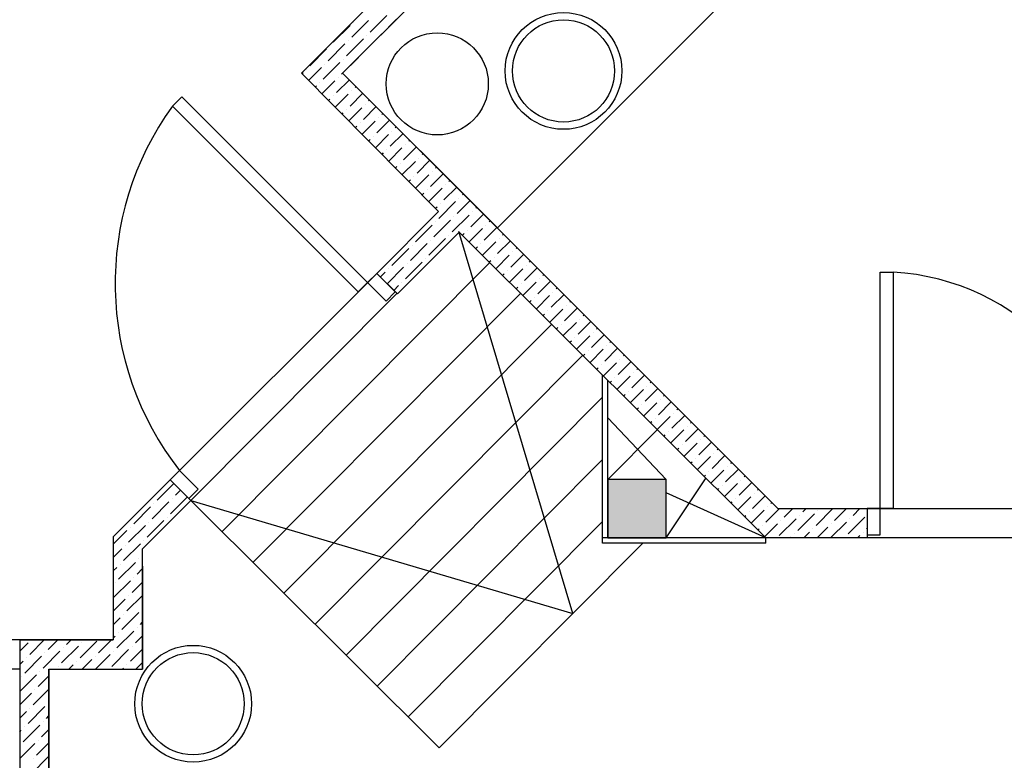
# Model space of a CAD drawing. Header units: millimetres. Extents: x -150 to 42176, y -50 to 21011.
# Tile 15 of 23: x 9805 to 13178, y 2658 to 5194. Entities that reach past the tile are written whole.
import ezdxf

# ---------------------------------------------------------------- set-up
doc = ezdxf.new("R2010")
doc.units = ezdxf.units.MM
doc.header["$LTSCALE"] = 2
doc.header["$MEASUREMENT"] = 0
doc.layers.add('GREY SCALE', color=9, linetype='Continuous', lineweight=0, true_color=0x808080)

# ---------------------------------------------------------------- blocks, each defined once
blk = doc.blocks.new('PLAN LAYOUT')
at = {"layer": 'GREY SCALE', "lineweight": -3}
h = blk.add_hatch(color=256, dxfattribs=at)
h.dxf.hatch_style = 1
h.paths.add_polyline_path([(11758.1, 9228.1), (11828.4, 9430.2), (11859.5, 9519.5, -0.11941), (11910.6, 9598.7, 0.795701), (8971.1, 4916.4, 0.414731), (8978.2, 4916.4), (9257.5, 5195.7, -0.792644)])
h = blk.add_hatch(color=256, dxfattribs=at)
h.dxf.hatch_style = 1
h.paths.add_polyline_path([(12020, 3620), (11820, 3620), (11820, 3420), (12020, 3420)])
for p, q in [((14098.8, 8340), (10770.1, 5011.3)), ((11762.4, 5862.1), (10911.5, 5011.3)), ((11762.4, 5862.1), (10911.5, 5011.3)), ((11441.9, 4481), (12505.5, 5544.5)), ((10770.1, 5011.3), (11196.7, 5437.9)), ((11267.4, 5367.2), (10911.5, 5011.3)), ((11005.6, 5151.4), (11063.1, 5208.9)), ((11068.8, 5168.6), (11126.3, 5226.1)), ((10879.2, 5116.9), (10936.7, 5174.4)), ((10942.4, 5134.2), (10999.9, 5191.6)), ((10948.2, 5185.9), (10948.2, 5185.9)), ((10925.2, 5071), (10982.7, 5128.4)), ((10988.4, 5088.2), (11045.9, 5145.7)), ((10994.1, 5139.9), (10994.1, 5139.9)), ((11057.3, 5157.2), (11057.3, 5157.2)), ((10798.8, 5036.5), (10856.3, 5094)), ((10862, 5053.7), (10919.5, 5111.2)), ((10867.8, 5105.4), (10867.8, 5105.4)), ((10930.9, 5122.7), (10930.9, 5122.7)), ((10908, 5007.8), (10965.4, 5065.2)), ((10976.9, 5076.7), (10976.9, 5076.7)), ((10794.8, 4986.5), (10839, 5030.8)), ((10844.8, 4990.5), (10902.2, 5048)), ((10850.5, 5042.2), (10850.5, 5042.2)), ((10913.7, 5059.5), (10913.7, 5059.5)), ((11240.4, 4537.7), (10770.1, 5011.3)), ((10771.9, 5009.6), (10775.8, 5013.5)), ((10787.3, 5025), (10787.3, 5025)), ((10896.5, 4996.3), (10896.5, 4996.3)), ((10911.5, 5011.3), (11441.9, 4481)), ((10911.5, 5011.3), (12402.8, 3520)), ((10817.7, 4963.4), (10821.8, 4967.6)), ((10833.3, 4979), (10833.3, 4979)), ((10840.6, 4940.4), (10885, 4984.8)), ((10890.7, 4944.6), (10934.5, 4988.3)), ((10953.9, 4961.8), (10957.5, 4965.4)), ((10360, 4930.2), (10328.2, 4898.3)), ((10996.5, 4293.8), (10360, 4930.2)), ((10879.2, 4933.1), (10879.2, 4933.1)), ((10886.4, 4894.2), (10930.9, 4938.8)), ((10936.7, 4898.6), (10980.5, 4942.4)), ((10942.4, 4950.3), (10942.4, 4950.3)), ((10328.2, 4898.3), (10964.7, 4262)), ((10863.5, 4917.3), (10867.8, 4921.6)), ((10932.2, 4848.1), (10976.9, 4892.9)), ((10982.7, 4852.7), (11026.4, 4896.4)), ((10988.4, 4904.4), (10988.4, 4904.4)), ((10999.9, 4915.9), (11003.4, 4919.4)), ((10909.3, 4871.2), (10913.7, 4875.6)), ((10925.2, 4887.1), (10925.2, 4887.1)), ((11034.4, 4858.4), (11034.4, 4858.4)), ((11045.9, 4869.9), (11049.4, 4873.4)), ((10955.1, 4825.1), (10959.7, 4829.7)), ((10971.2, 4841.2), (10971.2, 4841.2)), ((10978, 4802), (11022.9, 4846.9)), ((11028.6, 4806.7), (11072.4, 4850.5)), ((11091.8, 4823.9), (11095.4, 4827.5)), ((11017.1, 4795.2), (11017.1, 4795.2)), ((11023.8, 4755.9), (11068.8, 4800.9)), ((11074.6, 4760.7), (11118.3, 4804.5)), ((11080.3, 4812.4), (11080.3, 4812.4)), ((11000.9, 4778.9), (11005.6, 4783.7)), ((11120.5, 4714.8), (11164.3, 4758.5)), ((11126.3, 4766.5), (11126.3, 4766.5)), ((11137.8, 4778), (11141.3, 4781.5)), ((11046.7, 4732.8), (11051.6, 4737.7)), ((11063.1, 4749.2), (11063.1, 4749.2)), ((11069.6, 4709.8), (11114.8, 4755)), ((11183.7, 4732), (11187.3, 4735.6)), ((11092.5, 4686.7), (11097.6, 4691.8)), ((11109.1, 4703.3), (11109.1, 4703.3)), ((11115.4, 4663.6), (11160.8, 4709)), ((11166.5, 4668.8), (11210.3, 4712.6)), ((11172.2, 4720.5), (11172.2, 4720.5)), ((11229.7, 4686), (11233.3, 4689.6)), ((11155, 4657.3), (11155, 4657.3)), ((11161.2, 4617.5), (11206.7, 4663.1)), ((11212.5, 4622.8), (11256.2, 4666.6)), ((11218.2, 4674.5), (11218.2, 4674.5)), ((11138.3, 4640.6), (11143.5, 4645.8)), ((11264.2, 4628.6), (11264.2, 4628.6)), ((11275.7, 4640.1), (11279.2, 4643.6)), ((11184.1, 4594.5), (11189.5, 4599.9)), ((11201, 4611.4), (11201, 4611.4)), ((11207, 4571.4), (11252.7, 4617.1)), ((11258.4, 4576.9), (11302.2, 4620.6)), ((11321.6, 4594.1), (11325.2, 4597.7)), ((11241.2, 4513.7), (11298.6, 4571.1)), ((11246.9, 4565.4), (11246.9, 4565.4)), ((11304.4, 4530.9), (11348.2, 4574.7)), ((11310.1, 4582.6), (11310.1, 4582.6)), ((11028.3, 4325.6), (11240.4, 4537.7)), ((11229.9, 4548.3), (11235.4, 4553.9)), ((11287.2, 4467.7), (11344.6, 4525.2)), ((11350.4, 4485), (11394.1, 4528.7)), ((11356.1, 4536.7), (11356.1, 4536.7)), ((11367.6, 4548.2), (11371.1, 4551.7)), ((11160.8, 4433.2), (11218.2, 4490.7)), ((11224, 4450.5), (11281.4, 4507.9)), ((11229.7, 4502.2), (11229.7, 4502.2)), ((11292.9, 4519.4), (11292.9, 4519.4)), ((11402.1, 4490.7), (11402.1, 4490.7)), ((11413.5, 4502.2), (11417.1, 4505.7)), ((11311.1, 4467), (11099, 4254.9)), ((11275.7, 4456.2), (11275.7, 4456.2)), ((11700.4, 3161.1), (11309.7, 4468.5)), ((12361.4, 3420), (11311.1, 4467)), ((11321.8, 4456.4), (11327.4, 4462)), ((11338.9, 4473.5), (11338.9, 4473.5)), ((11344.8, 4433.5), (11390.6, 4479.2)), ((11396.3, 4439), (11440.1, 4482.8)), ((11459.5, 4456.2), (11463.1, 4459.8)), ((11143.5, 4370.1), (11201, 4427.5)), ((11149.3, 4421.8), (11149.3, 4421.8)), ((11206.7, 4387.3), (11264.2, 4444.7)), ((11212.5, 4439), (11212.5, 4439)), ((11384.8, 4427.5), (11384.8, 4427.5)), ((11390.9, 4387.6), (11436.5, 4433.2)), ((11442.3, 4393), (11486, 4436.8)), ((11448, 4444.7), (11448, 4444.7)), ((11080.3, 4352.8), (11137.8, 4410.3)), ((11367.8, 4410.5), (11373.3, 4416)), ((11436.9, 4341.7), (11482.5, 4387.3)), ((11488.2, 4347.1), (11532, 4390.8)), ((11494, 4398.8), (11494, 4398.8)), ((11505.5, 4410.3), (11509, 4413.8)), ((10498.2, 3441.6), (11415.4, 4363.1)), ((11126.3, 4306.9), (11183.7, 4364.3)), ((11132, 4358.6), (11132, 4358.6)), ((11195.2, 4375.8), (11195.2, 4375.8)), ((11413.9, 4364.7), (11419.3, 4370.1)), ((11430.8, 4381.5), (11430.8, 4381.5)), ((11539.9, 4352.8), (11539.9, 4352.8)), ((11551.4, 4364.3), (11555, 4367.9)), ((10321.1, 3618.3), (11028.3, 4325.6)), ((10321.1, 3618.3), (11028.9, 4325)), ((10996.5, 4293.8), (11028.3, 4325.6)), ((11099, 4254.9), (11028.3, 4325.6)), ((11028.3, 4325.6), (11091.9, 4262)), ((11040.7, 4313.2), (11057.3, 4329.8)), ((11063.7, 4290.2), (11120.5, 4347.1)), ((11068.8, 4341.3), (11068.8, 4341.3)), ((11460, 4318.8), (11465.3, 4324.1)), ((11476.7, 4335.6), (11476.7, 4335.6)), ((11483, 4295.9), (11528.5, 4341.3)), ((11534.2, 4301.1), (11578, 4344.9)), ((11597.4, 4318.3), (11600.9, 4321.9)), ((12753, 4329.6), (12798, 4329.6)), ((12753, 3520), (12753, 4329.6)), ((12798, 4329.6), (12798, 3520)), ((10964.7, 4262), (10996.5, 4293.8)), ((11060.1, 4230.2), (10996.5, 4293.8)), ((11114.8, 4295.4), (11114.8, 4295.4)), ((11522.7, 4289.6), (11522.7, 4289.6)), ((11529.1, 4250), (11574.4, 4295.4)), ((11580.2, 4255.1), (11623.9, 4298.9)), ((11585.9, 4306.9), (11585.9, 4306.9)), ((10391.9, 3547.5), (11097.5, 4256.3)), ((10391.9, 3547.5), (11097.5, 4256.3)), ((10604.3, 3335.8), (11521.5, 4257.3)), ((11091.9, 4262), (11060.1, 4230.2)), ((11086.6, 4267.2), (11103.3, 4283.9)), ((11506, 4273), (11511.2, 4278.1)), ((11626.1, 4209.2), (11669.9, 4253)), ((11631.9, 4260.9), (11631.9, 4260.9)), ((11643.4, 4272.4), (11646.9, 4275.9)), ((11552.1, 4227.1), (11557.2, 4232.2)), ((11568.7, 4243.7), (11568.7, 4243.7)), ((11575.1, 4204.2), (11620.4, 4249.4)), ((11689.3, 4226.4), (11692.9, 4230)), ((11598.2, 4181.2), (11603.1, 4186.2)), ((11614.6, 4197.7), (11614.6, 4197.7)), ((11621.2, 4158.3), (11666.3, 4203.4)), ((11672.1, 4163.2), (11715.9, 4207)), ((11677.8, 4214.9), (11677.8, 4214.9)), ((11735.3, 4180.5), (11738.8, 4184)), ((10710.5, 3229.9), (11627.8, 4151.4)), ((11660.6, 4151.7), (11660.6, 4151.7)), ((11667.3, 4112.4), (11712.3, 4157.5)), ((11718, 4117.3), (11761.8, 4161)), ((11723.8, 4169), (11723.8, 4169)), ((11644.2, 4135.4), (11649.1, 4140.2)), ((11769.8, 4123), (11769.8, 4123)), ((11781.2, 4134.5), (11784.8, 4138)), ((11690.3, 4089.5), (11695.1, 4094.3)), ((11706.6, 4105.8), (11706.6, 4105.8)), ((11713.3, 4066.6), (11758.3, 4111.5)), ((11764, 4071.3), (11807.8, 4115.1)), ((11827.2, 4088.5), (11830.8, 4092.1)), ((11736.4, 4043.7), (11741, 4048.3)), ((11752.5, 4059.8), (11752.5, 4059.8)), ((11759.4, 4020.7), (11804.2, 4065.6)), ((11810, 4025.3), (11853.7, 4069.1)), ((11815.7, 4077), (11815.7, 4077)), ((10816.8, 3124), (11734, 4045.4)), ((11805.5, 3974.9), (11850.2, 4019.6)), ((11855.9, 3979.4), (11899.7, 4023.1)), ((11861.7, 4031.1), (11861.7, 4031.1)), ((11873.2, 4042.6), (11876.7, 4046.1)), ((11782.4, 3997.8), (11787, 4002.4)), ((11798.5, 4013.8), (11798.5, 4013.8)), ((11907.6, 3985.1), (11907.6, 3985.1)), ((11919.1, 3996.6), (11922.7, 4000.2)), ((11802, 3402), (11802, 3977.6)), ((11820, 3420), (11820, 3959.7)), ((11828.5, 3951.9), (11833, 3956.4)), ((11844.4, 3967.9), (11844.4, 3967.9)), ((11851.5, 3929), (11896.1, 3973.6)), ((11901.9, 3933.4), (11945.7, 3977.2)), ((11965.1, 3950.6), (11968.6, 3954.2)), ((11890.4, 3921.9), (11890.4, 3921.9)), ((11897.6, 3883.2), (11942.1, 3927.7)), ((11947.9, 3887.5), (11991.6, 3931.2)), ((11953.6, 3939.2), (11953.6, 3939.2)), ((10923, 3018.1), (11802, 3901.1)), ((11874.6, 3906.1), (11878.9, 3910.4)), ((11943.7, 3837.3), (11988.1, 3881.7)), ((11993.8, 3841.5), (12037.6, 3885.3)), ((11999.6, 3893.2), (11999.6, 3893.2)), ((12011.1, 3904.7), (12014.6, 3908.2)), ((11920.6, 3860.2), (11924.9, 3864.5)), ((11936.4, 3876), (11936.4, 3876)), ((12045.5, 3847.2), (12045.5, 3847.2)), ((12057, 3858.7), (12060.6, 3862.3)), ((12020, 3620), (11820, 3831)), ((11966.7, 3814.4), (11970.8, 3818.5)), ((11982.3, 3830), (11982.3, 3830)), ((11989.7, 3791.4), (12034, 3835.7)), ((12039.8, 3795.5), (12083.5, 3839.3)), ((12103, 3812.8), (12106.5, 3816.3)), ((11820, 3620), (11990.7, 3790.7)), ((12028.3, 3784), (12028.3, 3784)), ((12035.8, 3745.6), (12080, 3789.8)), ((12085.7, 3749.6), (12129.5, 3793.3)), ((12091.5, 3801.3), (12091.5, 3801.3)), ((12012.8, 3768.5), (12016.8, 3772.5)), ((12131.7, 3703.6), (12175.5, 3747.4)), ((12137.4, 3755.3), (12137.4, 3755.3)), ((12148.9, 3766.8), (12152.5, 3770.4)), ((12058.8, 3722.6), (12062.8, 3726.6)), ((12074.3, 3738.1), (12074.3, 3738.1)), ((12081.8, 3699.6), (12126, 3743.8)), ((12194.9, 3720.8), (12198.5, 3724.4)), ((11029.3, 2912.2), (11802, 3688.4)), ((12104.8, 3676.7), (12108.7, 3680.6)), ((12120.2, 3692.1), (12120.2, 3692.1)), ((12127.7, 3653.7), (12171.9, 3697.9)), ((12177.7, 3657.6), (12221.4, 3701.4)), ((12183.4, 3709.3), (12183.4, 3709.3)), ((12240.9, 3674.9), (12244.4, 3678.4)), ((10321.1, 3618.4), (10352.9, 3650.2)), ((10352.9, 3650.2), (10416.6, 3586.6)), ((12166.2, 3646.2), (12166.2, 3646.2)), ((12173.7, 3607.7), (12217.9, 3651.9)), ((12223.6, 3611.7), (12267.4, 3655.4)), ((12229.4, 3663.4), (12229.4, 3663.4)), ((10321.1, 3618.3), (10125.7, 3423)), ((10384.8, 3554.7), (10321.1, 3618.4)), ((10391.8, 3547.6), (10321.1, 3618.3)), ((12020, 3620), (11820, 3620)), ((11820, 3620), (11820, 3420)), ((12020, 3420), (12156.5, 3625)), ((12020, 3420), (12020, 3620)), ((12150.7, 3630.7), (12154.7, 3634.7)), ((12275.3, 3617.4), (12275.3, 3617.4)), ((12286.8, 3628.9), (12290.4, 3632.5)), ((10276, 3548.5), (10333.4, 3605.9)), ((10339.2, 3565.7), (10356.4, 3583)), ((10416.6, 3586.6), (10384.8, 3554.7)), ((12196.7, 3584.7), (12200.6, 3588.7)), ((12212.1, 3600.2), (12212.1, 3600.2)), ((12219.7, 3561.8), (12263.8, 3605.9)), ((12269.6, 3565.7), (12313.4, 3609.5)), ((12332.8, 3583), (12336.3, 3586.5)), ((10225.7, 3381.6), (10391.8, 3547.6)), ((10258.8, 3485.3), (10316.2, 3542.7)), ((10322, 3502.5), (10379.4, 3560)), ((10327.7, 3554.2), (10327.7, 3554.2)), ((10391.8, 3547.6), (11241.8, 2700.3)), ((10391.9, 3547.5), (11700.4, 3161.1)), ((12361.4, 3420), (12020, 3574)), ((12242.6, 3538.8), (12246.6, 3542.7)), ((12258.1, 3554.2), (12258.1, 3554.2)), ((12265.6, 3515.8), (12309.8, 3560)), ((12315.6, 3519.8), (12359.3, 3563.5)), ((12321.3, 3571.5), (12321.3, 3571.5)), ((10195.6, 3468), (10253, 3525.5)), ((10264.5, 3537), (10264.5, 3537)), ((12311.6, 3469.8), (12355.8, 3514)), ((12361.5, 3473.8), (12407.7, 3520)), ((12367.3, 3525.5), (12367.3, 3525.5)), ((12378.7, 3537), (12382.3, 3540.5)), ((12402.8, 3520), (12708, 3520)), ((12424.7, 3491), (12453.7, 3520)), ((12487.9, 3508.3), (12499.6, 3520)), ((12533.9, 3462.3), (12591.3, 3519.8)), ((12539.6, 3514), (12539.6, 3514)), ((12597.1, 3479.5), (12637.5, 3520)), ((12660.3, 3496.8), (12683.5, 3520)), ((12708, 3520), (13608, 3520)), ((12753, 3520), (12708, 3520)), ((12708, 3520), (12708, 3430)), ((12708, 3520), (12708, 3420)), ((12798, 3520), (12753, 3520)), ((12753, 3430), (12753, 3520)), ((10241.5, 3422.1), (10299, 3479.5)), ((10310.5, 3491), (10310.5, 3491)), ((11135.5, 2806.3), (11802, 3475.8)), ((12288.6, 3492.8), (12292.6, 3496.8)), ((12304.1, 3508.3), (12304.1, 3508.3)), ((12407.5, 3427.8), (12464.9, 3485.3)), ((12413.2, 3479.5), (12413.2, 3479.5)), ((12470.7, 3445.1), (12528.1, 3502.5)), ((12476.4, 3496.8), (12476.4, 3496.8)), ((12643, 3433.6), (12700.5, 3491)), ((12648.8, 3485.3), (12648.8, 3485.3)), ((10125.7, 3398.2), (10172.6, 3445.1)), ((10178.3, 3404.9), (10235.8, 3462.3)), ((10184.1, 3456.6), (10184.1, 3456.6)), ((10247.3, 3473.8), (10247.3, 3473.8)), ((12334.6, 3446.9), (12338.5, 3450.8)), ((12350, 3462.3), (12350, 3462.3)), ((12357.6, 3423.9), (12401.7, 3468)), ((12522.4, 3450.8), (12522.4, 3450.8)), ((12537.5, 3420), (12574.1, 3456.6)), ((12583.5, 3420), (12637.3, 3473.8)), ((12585.6, 3468), (12585.6, 3468)), ((12706.2, 3450.8), (12708, 3452.6)), ((10125.7, 3423), (10125.7, 3070)), ((10125.7, 3423), (10125.7, 3070)), ((10230, 3410.6), (10230, 3410.6)), ((12361.4, 3420), (11802, 3420)), ((11820, 3420), (12020, 3420)), ((12708, 3420), (12361.4, 3420)), ((12361.4, 3402), (12361.4, 3420)), ((12445.6, 3420), (12447.7, 3422.1)), ((12459.2, 3433.6), (12459.2, 3433.6)), ((12491.6, 3420), (12510.9, 3439.3)), ((12631.5, 3422.1), (12631.5, 3422.1)), ((12675.4, 3420), (12683.2, 3427.8)), ((12694.7, 3439.3), (12694.7, 3439.3)), ((12708, 3430), (12753, 3430)), ((13608, 3420), (12708, 3420)), ((10125.7, 3352.2), (10155.3, 3381.9)), ((10161.1, 3341.7), (10218.5, 3399.1)), ((10166.8, 3393.4), (10166.8, 3393.4)), ((10225.7, 3070), (10225.7, 3381.6)), ((11241.8, 2700.3), (11940.3, 3402)), ((12361.4, 3402), (11802, 3402)), ((10212.8, 3347.4), (10212.8, 3347.4)), ((10224.3, 3358.9), (10225.7, 3360.3)), ((10125.7, 3306.3), (10138.1, 3318.7)), ((10143.9, 3278.5), (10201.3, 3335.9)), ((10149.6, 3330.2), (10149.6, 3330.2)), ((10207, 3295.7), (10225.7, 3314.3)), ((10225.7, 3323), (10225.7, 2970)), ((10126.6, 3215.3), (10184.1, 3272.7)), ((10195.6, 3284.2), (10195.6, 3284.2)), ((10132.4, 3267), (10132.4, 3267)), ((10189.8, 3232.5), (10225.7, 3268.4)), ((10125.7, 3168.4), (10166.8, 3209.5)), ((10172.6, 3169.3), (10225.7, 3222.4)), ((10178.3, 3221), (10178.3, 3221)), ((10224.3, 3175), (10224.3, 3175)), ((10125.7, 3122.4), (10149.6, 3146.3)), ((10155.3, 3106.1), (10212.8, 3163.6)), ((10161.1, 3157.8), (10161.1, 3157.8)), ((10207, 3111.8), (10207, 3111.8)), ((10218.5, 3123.3), (10225.7, 3130.5)), ((9805, 3070), (6190, 3070)), ((9805, 3070), (9805, 200)), ((10125.7, 3070), (9805, 3070)), ((9805, 3070), (9805, 200)), ((9805, 3070), (10125.7, 3070)), ((9839.4, 3019.9), (9889.4, 3070)), ((9902.6, 3037.2), (9935.4, 3070)), ((9965.7, 3054.4), (9981.4, 3070)), ((10074.9, 3025.7), (10119.2, 3070)), ((10125.7, 3076.5), (10132.4, 3083.1)), ((10138.1, 3042.9), (10195.6, 3100.4)), ((10143.9, 3094.6), (10143.9, 3094.6)), ((10201.3, 3060.1), (10225.7, 3084.5)), ((10225.7, 2970), (10225.7, 3070)), ((9805, 3031.5), (9833.6, 3060.1)), ((9948.5, 2991.2), (10006, 3048.6)), ((9954.3, 3042.9), (9954.3, 3042.9)), ((10011.7, 3008.4), (10069.2, 3065.9)), ((10017.5, 3060.1), (10017.5, 3060.1)), ((10120.9, 2979.7), (10178.3, 3037.2)), ((10184.1, 2996.9), (10225.7, 3038.6)), ((10189.8, 3048.6), (10189.8, 3048.6)), ((9822.1, 2956.7), (9879.6, 3014.2)), ((9827.9, 3008.4), (9827.9, 3008.4)), ((9885.3, 2974), (9942.8, 3031.4)), ((9891.1, 3025.7), (9891.1, 3025.7)), ((10019.2, 2970), (10051.9, 3002.7)), ((10063.4, 3014.2), (10063.4, 3014.2)), ((10065.2, 2970), (10115.1, 3019.9)), ((10126.6, 3031.4), (10126.6, 3031.4)), ((9805, 2970), (6090, 2970)), ((9805, 2985.6), (9816.4, 2996.9)), ((9905, 2970), (9905, 200)), ((9905, 200), (9905, 2970)), ((9905, 2970), (10225.7, 2970)), ((9905, 2970), (10225.7, 2970)), ((9937, 2979.7), (9937, 2979.7)), ((9973.3, 2970), (9988.7, 2985.4)), ((10000.2, 2996.9), (10000.2, 2996.9)), ((10157.1, 2970), (10161.1, 2974)), ((10172.6, 2985.4), (10172.6, 2985.4)), ((10203.1, 2970), (10224.3, 2991.2)), ((9805, 2893.6), (9862.3, 2951)), ((9810.6, 2945.2), (9810.6, 2945.2)), ((9868.1, 2910.8), (9905, 2947.7)), ((9873.8, 2962.5), (9873.8, 2962.5)), ((9850.8, 2847.6), (9905, 2901.7)), ((9805, 2847.7), (9845.1, 2887.8)), ((9856.6, 2899.3), (9856.6, 2899.3)), ((9833.6, 2784.4), (9891.1, 2841.8)), ((9839.4, 2836.1), (9839.4, 2836.1)), ((9902.6, 2853.3), (9902.6, 2853.3)), ((9805, 2801.7), (9827.9, 2824.6)), ((9896.8, 2801.6), (9905, 2809.8)), ((9816.4, 2721.2), (9873.8, 2778.6)), ((9822.1, 2772.9), (9822.1, 2772.9)), ((9885.3, 2790.1), (9885.3, 2790.1)), ((9805, 2755.8), (9810.6, 2761.4)), ((9879.6, 2738.4), (9905, 2763.8)), ((9805, 2663.8), (9856.6, 2715.4)), ((9862.3, 2675.2), (9905, 2717.9)), ((9868.1, 2726.9), (9868.1, 2726.9)), ((9845.1, 2612), (9902.6, 2669.5)), ((9850.8, 2663.7), (9850.8, 2663.7))]:
    blk.add_line(p, q, dxfattribs=at)
for centre, radius in [((11668.2, 5018.8), 200), ((11668.2, 5018.8), 175), ((11235.6, 4974.5), 175), ((10399.4, 2851.6), 200), ((10399.4, 2851.6), 175)]:
    blk.add_circle(centre, radius, dxfattribs=at)
for centre, radius, start, end in [((10980.5, 6918.8), 2836.7, 70.8616, 224.8988), ((11170.9, 4290.7), 1038.9, 144.2076, 218.0632), ((12751.4, 3519.3), 811.6, 0.0462, 86.7054)]:
    blk.add_arc(centre, radius, start, end, dxfattribs=at)

msp = doc.modelspace()

# ---------------------------------------------------------------- block references
at = {"layer": 'GREY SCALE', "lineweight": -3}
msp.add_blockref('PLAN LAYOUT', (0, 0), dxfattribs=at)

doc.saveas('drawing.dxf')
